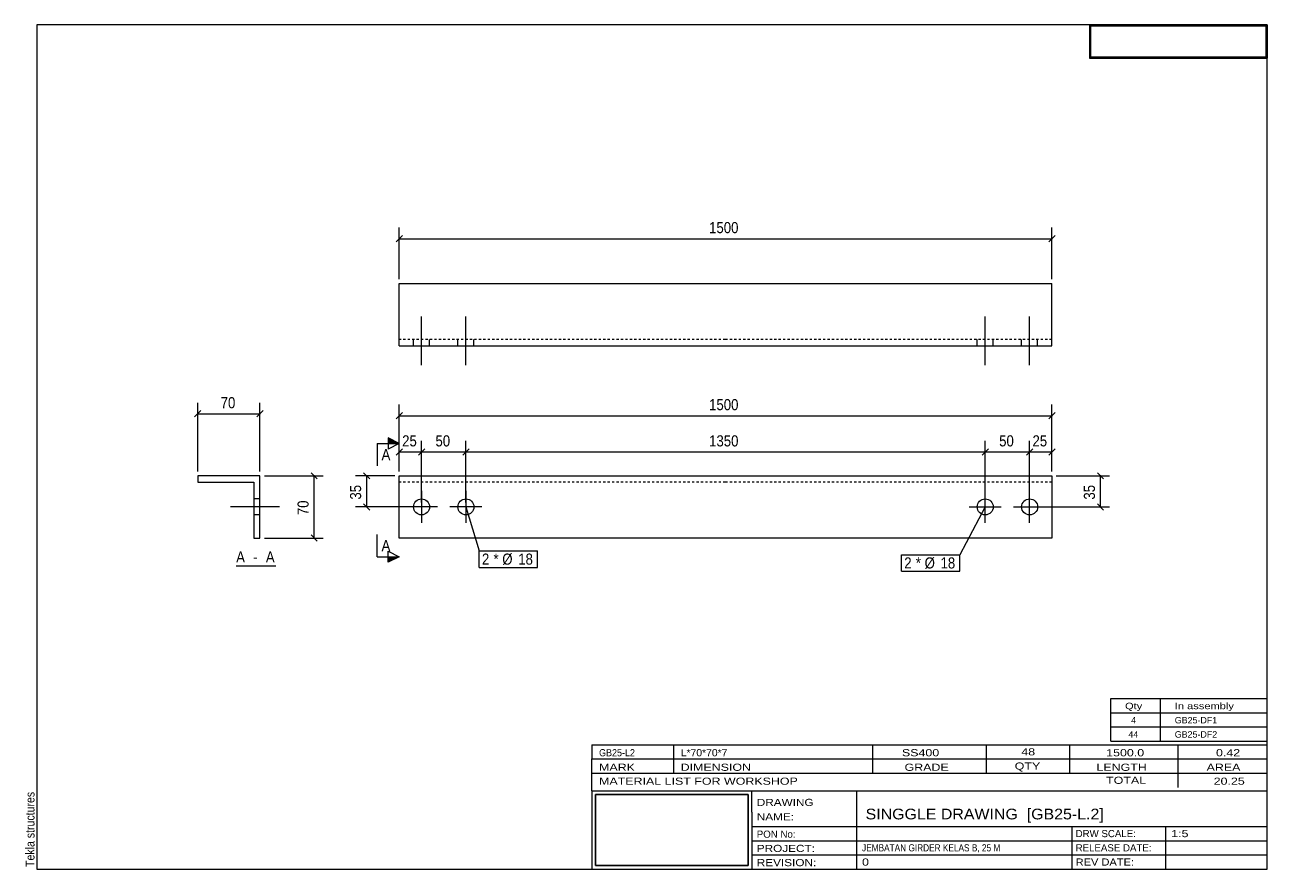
# Model space of a CAD drawing. Header units: millimetres. Extents: x 2 to 282, y 5 to 195.
import ezdxf

# ---------------------------------------------------------------- set-up
doc = ezdxf.new("R2010")
doc.units = ezdxf.units.MM
doc.linetypes.add('XKITLINE00', pattern=[0])
doc.linetypes.add('XKITLINE04', pattern=[3, 0.5, -0.5, 0.5, -0.5, 0.5, -0.5])
for name, color, linetype, lineweight in [('Bolt', 7, 'Continuous', 0), ('BoltMark', 3, 'Continuous', 0), ('DrawingSheet', 5, 'Continuous', 0), ('OtherObjectType', 1, 'Continuous', 0), ('Part', 2, 'Continuous', 0), ('Section', 6, 'Continuous', 0), ('Z-DIMENSIONS', 1, 'Continuous', 0)]:
    doc.layers.add(name, color=color, linetype=linetype, lineweight=lineweight)
doc.styles.add('ARIAL', font='ARIAL.TTF')
doc.styles.add('ARIAL_NARROW', font='ARIALN.TTF')
picture_1 = doc.add_image_def('image1.jpg', size_in_pixel=(1304, 175))
picture_2 = doc.add_image_def('image2.jpg', size_in_pixel=(188, 71))

# ---------------------------------------------------------------- blocks, each defined once
blk = doc.blocks.new('*A1')
at = {"layer": 'Bolt', "linetype": 'XKITLINE00', "lineweight": 0}
for p, q in [((91.63, 90.11), (91.63, 82.91)), ((101.63, 90.11), (101.63, 82.91)), ((95.23, 86.51), (88.03, 86.51)), ((105.23, 86.51), (98.03, 86.51))]:
    blk.add_line(p, q, dxfattribs=at)
for centre in [(91.63, 86.51), (101.63, 86.51)]:
    blk.add_circle(centre, 1.8, dxfattribs=at)
blk = doc.blocks.new('*A2')
at = {"layer": 'Bolt', "linetype": 'XKITLINE00', "lineweight": 0}
for p, q in [((218.53, 82.91), (218.53, 90.11)), ((228.53, 82.91), (228.53, 90.11)), ((214.93, 86.51), (222.13, 86.51)), ((224.93, 86.51), (232.13, 86.51))]:
    blk.add_line(p, q, dxfattribs=at)
for centre in [(218.53, 86.51), (228.53, 86.51)]:
    blk.add_circle(centre, 1.8, dxfattribs=at)
blk = doc.blocks.new('*A3')
at = {"layer": 'Part', "linetype": 'XKITLINE00', "lineweight": 0}
for p, q in [((86.63, 79.51), (86.63, 93.51)), ((86.63, 93.51), (160.03, 93.51)), ((160.13, 93.51), (233.53, 93.51)), ((233.53, 93.51), (233.53, 79.51)), ((160.03, 79.51), (86.63, 79.51)), ((233.53, 79.51), (160.13, 79.51))]:
    blk.add_line(p, q, dxfattribs=at)
at = {"layer": 'Part', "linetype": 'XKITLINE04', "lineweight": 0}
for p, q in [((160.03, 92.11), (86.63, 92.11)), ((233.53, 92.11), (160.13, 92.11))]:
    blk.add_line(p, q, dxfattribs=at)
blk = doc.blocks.new('*A4')
at = {"layer": 'Bolt', "linetype": 'XKITLINE00', "lineweight": 0}
for p, q in [((91.63, 118.39), (91.63, 129.39)), ((101.63, 118.39), (101.63, 129.39)), ((89.83, 122.79), (89.83, 124.19)), ((93.43, 122.79), (93.43, 124.19)), ((99.83, 122.79), (99.83, 124.19)), ((103.43, 122.79), (103.43, 124.19))]:
    blk.add_line(p, q, dxfattribs=at)
blk = doc.blocks.new('*A5')
at = {"layer": 'Bolt', "linetype": 'XKITLINE00', "lineweight": 0}
for p, q in [((218.53, 118.39), (218.53, 129.39)), ((228.53, 118.39), (228.53, 129.39)), ((216.73, 122.79), (216.73, 124.19)), ((220.33, 122.79), (220.33, 124.19)), ((226.73, 122.79), (226.73, 124.19)), ((230.33, 122.79), (230.33, 124.19))]:
    blk.add_line(p, q, dxfattribs=at)
blk = doc.blocks.new('*A6')
at = {"layer": 'Part', "linetype": 'XKITLINE00', "lineweight": 0}
for p, q in [((86.63, 122.79), (86.63, 136.79)), ((86.63, 136.79), (160.03, 136.79)), ((160.13, 136.79), (233.53, 136.79)), ((233.53, 122.79), (233.53, 136.79)), ((86.63, 122.79), (160.03, 122.79)), ((160.13, 122.79), (233.53, 122.79))]:
    blk.add_line(p, q, dxfattribs=at)
at = {"layer": 'Part', "linetype": 'XKITLINE04', "lineweight": 0}
for p, q in [((160.03, 124.19), (86.63, 124.19)), ((233.53, 124.19), (160.13, 124.19))]:
    blk.add_line(p, q, dxfattribs=at)
blk = doc.blocks.new('*A7')
at = {"layer": 'Bolt', "linetype": 'XKITLINE00', "lineweight": 0}
for p, q in [((55.26, 88.31), (53.86, 88.31)), ((55.26, 88.31), (53.86, 88.31)), ((59.66, 86.51), (48.66, 86.51)), ((59.66, 86.51), (48.66, 86.51)), ((55.26, 84.71), (53.86, 84.71)), ((55.26, 84.71), (53.86, 84.71))]:
    blk.add_line(p, q, dxfattribs=at)
blk = doc.blocks.new('*A8')
at = {"layer": 'Part', "linetype": 'XKITLINE00', "lineweight": 0}
for p, q in [((55.26, 93.51), (41.26, 93.51)), ((41.26, 93.51), (41.26, 92.11)), ((55.26, 79.51), (55.26, 93.51)), ((41.26, 92.11), (53.86, 92.11)), ((53.86, 92.11), (53.86, 79.51)), ((53.86, 79.51), (55.26, 79.51))]:
    blk.add_line(p, q, dxfattribs=at)
blk = doc.blocks.new('*A9')
at = {"layer": 'DrawingSheet', "linetype": 'XKITLINE00', "lineweight": 0}
for p, q in [((282, 195), (5, 195)), ((5, 195), (5, 5)), ((282, 5), (282, 195)), ((5, 5), (282, 5))]:
    blk.add_line(p, q, dxfattribs=at)
at = {"layer": 'DrawingSheet', "style": 'ARIAL', "width": 0.85}
blk.add_text('Tekla structures', height=2, rotation=90, dxfattribs=at).set_placement((4.5, 5.5))
blk = doc.blocks.new('*A10')
at = {"layer": 'OtherObjectType', "linetype": 'XKITLINE00', "lineweight": 0}
for p, q in [((242, 195), (282, 195)), ((242, 195), (242, 187.5)), ((282, 195), (282, 187.5)), ((242, 187.5), (282, 187.5))]:
    blk.add_line(p, q, dxfattribs=at)
image = blk.add_image(picture_1, insert=(242.25, 187.75), size_in_units=(39.5, 7))
blk = doc.blocks.new('*A11')
at = {"layer": 'OtherObjectType', "linetype": 'XKITLINE00', "lineweight": 0}
for p, q in [((246.8, 40.2), (246.8, 43.4)), ((246.8, 43.4), (282, 43.4)), ((258, 40.2), (258, 43.4)), ((282, 40.2), (282, 43.4)), ((246.8, 40.2), (282, 40.2)), ((246.8, 37), (246.8, 40.2)), ((258, 37), (258, 40.2)), ((282, 37), (282, 40.2)), ((246.8, 37), (282, 37)), ((246.8, 33.8), (246.8, 37)), ((258, 33.8), (258, 37)), ((282, 33.8), (282, 37)), ((246.8, 33.8), (282, 33.8))]:
    blk.add_line(p, q, dxfattribs=at)
at = {"layer": 'OtherObjectType', "style": 'ARIAL_NARROW'}
for s, width, p in [('Qty', 1.513248, (250, 41)), ('In assembly', 1.513248, (261.2, 41)), ('4', 1.211571, (251.38, 37.8)), ('GB25-DF1', 1.211571, (261.2, 37.8)), ('44', 1.211571, (250.76, 34.6)), ('GB25-DF2', 1.211571, (261.2, 34.6))]:
    blk.add_text(s, height=1.44, dxfattribs=dict(at, width=width)).set_placement(p)
blk = doc.blocks.new('*A12')
at = {"layer": 'OtherObjectType', "linetype": 'XKITLINE00', "lineweight": 0}
for p, q in [((130, 33), (282, 33)), ((130, 33), (130, 29.8)), ((130, 33), (282, 33)), ((148.4, 29.8), (148.4, 33)), ((193.2, 29.8), (193.2, 33)), ((218.8, 29.8), (218.8, 33)), ((237.6, 29.8), (237.6, 33)), ((262, 29.8), (262, 33)), ((282, 29.8), (282, 33)), ((130, 29.8), (282, 29.8)), ((130, 29.8), (282, 29.8)), ((130, 26.6), (130, 29.8)), ((148.4, 26.6), (148.4, 29.8)), ((193.2, 26.6), (193.2, 29.8)), ((218.8, 26.6), (218.8, 29.8)), ((237.6, 26.6), (237.6, 29.8)), ((262, 26.6), (262, 29.8)), ((282, 26.6), (282, 29.8)), ((130, 26.6), (282, 26.6)), ((130, 22.6), (130, 26.6)), ((262, 23.4), (262, 26.6)), ((282, 22.6), (282, 26.6)), ((130, 22.6), (130, 5)), ((130, 22.6), (282, 22.6)), ((166, 17.8), (166, 22.6)), ((189.6, 14.6), (189.6, 22.6)), ((282, 17.8), (282, 22.6)), ((166, 17.8), (166, 5)), ((282, 14.6), (282, 17.8)), ((166, 14.6), (282, 14.6)), ((189.6, 5), (189.6, 14.6)), ((238.13, 11.4), (238.13, 14.6)), ((259.2, 5), (259.2, 14.6)), ((282, 11.4), (282, 14.6)), ((166, 11.4), (282, 11.4)), ((238.13, 5), (238.13, 11.4)), ((282, 8.2), (282, 11.4)), ((166, 8.2), (282, 8.2)), ((282, 5), (282, 8.2)), ((130, 5), (282, 5)), ((160, 5), (282, 5))]:
    blk.add_line(p, q, dxfattribs=at)
at = {"layer": 'OtherObjectType', "style": 'ARIAL_NARROW'}
for s, height, width, p in [('GB25-L2', 1.6, 1.100501, (131.6, 30.4)), ('L*70*70*7', 1.6, 1.270501, (150, 30.4)), ('SS400', 1.6, 1.525501, (199.78, 30.4)), ('48', 1.6, 1.525501, (226.65, 30.6)), ('1500.0', 1.6, 1.525501, (245.76, 30.4)), ('0.42', 1.6, 1.525501, (270.48, 30.4)), ('MARK', 1.6, 1.525501, (131.6, 27.13)), ('DIMENSION', 1.6, 1.525501, (149.97, 27.13)), ('GRADE', 1.6, 1.525501, (200.37, 27.13)), ('QTY', 1.6, 1.525501, (225.17, 27.4)), ('LENGTH', 1.6, 1.525501, (243.57, 27.13)), ('AREA', 1.6, 1.525501, (268.37, 27.13)), ('MATERIAL LIST FOR WORKSHOP', 1.6, 1.525501, (131.6, 24)), ('TOTAL', 1.6, 1.525501, (245.74, 24.2)), ('20.25', 1.6, 1.525501, (269.96, 24)), ('DRAWING', 1.6, 1.445, (167.1, 19.22)), ('NAME:', 1.6, 1.445, (167.1, 15.98)), ('SINGGLE DRAWING  [GB25-L.2]', 2.4, 1.304651, (191.6, 16.2)), ('PON No:', 1.6, 1.19, (167.1, 12.07)), ('DRW SCALE:', 1.6, 1.19, (238.88, 12.2)), ('1:5', 1.6, 1.525501, (260.4, 12.2)), ('PROJECT:', 1.6, 1.445, (167.1, 8.87)), ('JEMBATAN GIRDER KELAS B, 25 M', 1.6, 1.015501, (190.8, 9)), ('RELEASE DATE:', 1.6, 1.19, (238.88, 9)), ('REVISION:', 1.6, 1.445, (167.1, 5.67)), ('0', 1.6, 1.525501, (190.8, 5.8)), ('REV DATE:', 1.6, 1.36, (238.88, 5.8))]:
    blk.add_text(s, height=height, dxfattribs=dict(at, width=width)).set_placement(p)
image = blk.add_image(picture_2, insert=(130.8, 5.8), size_in_units=(34.4, 16))
blk = doc.blocks.new('*A13')
at = {"layer": 'Z-DIMENSIONS', "linetype": 'XKITLINE00', "lineweight": 0}
for p, q in [((85.63, 93.51), (76.79, 93.51)), ((78.58, 94.22), (79.99, 92.81)), ((79.29, 86.51), (79.29, 93.51)), ((78.58, 87.22), (79.99, 85.81)), ((90.63, 86.51), (76.79, 86.51))]:
    blk.add_line(p, q, dxfattribs=at)
at = {"layer": 'Z-DIMENSIONS'}
for p in [(79.29, 93.51), (79.29, 86.51)]:
    blk.add_point(p, dxfattribs=at)
at = {"layer": 'Z-DIMENSIONS', "style": 'ARIAL', "width": 0.85}
blk.add_text('35', height=2.5, rotation=90.0002, dxfattribs=at).set_placement((78.04, 88.16))
blk = doc.blocks.new('*A14')
at = {"layer": 'Z-DIMENSIONS', "linetype": 'XKITLINE00', "lineweight": 0}
for p, q in [((234.53, 93.51), (246.48, 93.51)), ((243.77, 94.22), (245.18, 92.81)), ((244.48, 86.51), (244.48, 93.51)), ((243.77, 87.22), (245.18, 85.81)), ((229.53, 86.51), (246.48, 86.51))]:
    blk.add_line(p, q, dxfattribs=at)
at = {"layer": 'Z-DIMENSIONS'}
for p in [(244.48, 93.51), (244.48, 86.51)]:
    blk.add_point(p, dxfattribs=at)
at = {"layer": 'Z-DIMENSIONS', "style": 'ARIAL', "width": 0.85}
blk.add_text('35', height=2.5, rotation=90.0002, dxfattribs=at).set_placement((243.23, 88.16))
blk = doc.blocks.new('*A15')
at = {"layer": 'Z-DIMENSIONS', "linetype": 'XKITLINE00', "lineweight": 0}
for p, q in [((86.63, 94.51), (86.63, 101.38)), ((91.63, 87.51), (91.63, 101.38)), ((87.34, 99.58), (85.92, 98.17)), ((86.63, 98.88), (91.63, 98.88)), ((92.34, 99.58), (90.92, 98.17))]:
    blk.add_line(p, q, dxfattribs=at)
at = {"layer": 'Z-DIMENSIONS'}
for p in [(86.63, 98.88), (91.63, 98.88)]:
    blk.add_point(p, dxfattribs=at)
at = {"layer": 'Z-DIMENSIONS', "style": 'ARIAL', "width": 0.85}
blk.add_text('25', height=2.5, dxfattribs=at).set_placement((87.27, 100.13))
blk = doc.blocks.new('*A16')
at = {"layer": 'Z-DIMENSIONS', "linetype": 'XKITLINE00', "lineweight": 0}
for p, q in [((91.63, 87.51), (91.63, 101.38)), ((101.63, 87.51), (101.63, 101.38)), ((92.34, 99.58), (90.92, 98.17)), ((91.63, 98.88), (101.63, 98.88)), ((102.34, 99.58), (100.92, 98.17))]:
    blk.add_line(p, q, dxfattribs=at)
at = {"layer": 'Z-DIMENSIONS'}
for p in [(91.63, 98.88), (101.63, 98.88)]:
    blk.add_point(p, dxfattribs=at)
at = {"layer": 'Z-DIMENSIONS', "style": 'ARIAL', "width": 0.85}
blk.add_text('50', height=2.5, dxfattribs=at).set_placement((94.77, 100.13))
blk = doc.blocks.new('*A17')
at = {"layer": 'Z-DIMENSIONS', "linetype": 'XKITLINE00', "lineweight": 0}
for p, q in [((101.63, 87.51), (101.63, 101.38)), ((218.53, 87.51), (218.53, 101.38)), ((102.34, 99.58), (100.92, 98.17)), ((101.63, 98.88), (218.53, 98.88)), ((219.24, 99.58), (217.82, 98.17))]:
    blk.add_line(p, q, dxfattribs=at)
at = {"layer": 'Z-DIMENSIONS'}
for p in [(101.63, 98.88), (218.53, 98.88)]:
    blk.add_point(p, dxfattribs=at)
at = {"layer": 'Z-DIMENSIONS', "style": 'ARIAL', "width": 0.85}
blk.add_text('1350', height=2.5, dxfattribs=at).set_placement((156.37, 100.13))
blk = doc.blocks.new('*A18')
at = {"layer": 'Z-DIMENSIONS', "linetype": 'XKITLINE00', "lineweight": 0}
for p, q in [((218.53, 87.51), (218.53, 101.38)), ((228.53, 87.51), (228.53, 101.38)), ((219.24, 99.58), (217.82, 98.17)), ((218.53, 98.88), (228.53, 98.88)), ((229.24, 99.58), (227.82, 98.17))]:
    blk.add_line(p, q, dxfattribs=at)
at = {"layer": 'Z-DIMENSIONS'}
for p in [(218.53, 98.88), (228.53, 98.88)]:
    blk.add_point(p, dxfattribs=at)
at = {"layer": 'Z-DIMENSIONS', "style": 'ARIAL', "width": 0.85}
blk.add_text('50', height=2.5, dxfattribs=at).set_placement((221.67, 100.13))
blk = doc.blocks.new('*A19')
at = {"layer": 'Z-DIMENSIONS', "linetype": 'XKITLINE00', "lineweight": 0}
for p, q in [((228.53, 87.51), (228.53, 101.38)), ((233.53, 94.51), (233.53, 101.38)), ((229.24, 99.58), (227.82, 98.17)), ((228.53, 98.88), (233.53, 98.88)), ((234.24, 99.58), (232.82, 98.17))]:
    blk.add_line(p, q, dxfattribs=at)
at = {"layer": 'Z-DIMENSIONS'}
for p in [(228.53, 98.88), (233.53, 98.88)]:
    blk.add_point(p, dxfattribs=at)
at = {"layer": 'Z-DIMENSIONS', "style": 'ARIAL', "width": 0.85}
blk.add_text('25', height=2.5, dxfattribs=at).set_placement((229.17, 100.13))
blk = doc.blocks.new('*A20')
at = {"layer": 'Z-DIMENSIONS', "linetype": 'XKITLINE00', "lineweight": 0}
for p, q in [((86.63, 94.51), (86.63, 109.53)), ((233.53, 94.51), (233.53, 109.53)), ((87.34, 107.74), (85.92, 106.33)), ((86.63, 107.03), (233.53, 107.03)), ((234.24, 107.74), (232.82, 106.33))]:
    blk.add_line(p, q, dxfattribs=at)
at = {"layer": 'Z-DIMENSIONS'}
for p in [(86.63, 107.03), (233.53, 107.03)]:
    blk.add_point(p, dxfattribs=at)
at = {"layer": 'Z-DIMENSIONS', "style": 'ARIAL', "width": 0.85}
blk.add_text('1500', height=2.5, dxfattribs=at).set_placement((156.37, 108.28))
blk = doc.blocks.new('*A21')
at = {"layer": 'BoltMark', "linetype": 'XKITLINE00', "lineweight": 0}
for p, q in [((218.53, 86.51), (212.78, 75.76)), ((199.7, 75.76), (212.78, 75.76)), ((199.7, 72.06), (199.7, 75.76)), ((212.78, 72.06), (212.78, 75.76)), ((199.7, 72.06), (212.78, 72.06))]:
    blk.add_line(p, q, dxfattribs=at)
at = {"layer": 'BoltMark', "style": 'ARIAL', "width": 0.85}
for s, p in [('2', (200.3, 72.66)), ('* Ø', (202.91, 72.66)), ('18', (208.47, 72.66))]:
    blk.add_text(s, height=2.5, dxfattribs=at).set_placement(p)
blk = doc.blocks.new('*A22')
at = {"layer": 'BoltMark', "linetype": 'XKITLINE00', "lineweight": 0}
for p, q in [((101.63, 86.51), (104.63, 76.62)), ((104.63, 76.62), (117.71, 76.62)), ((104.63, 72.92), (104.63, 76.62)), ((117.71, 72.92), (117.71, 76.62)), ((104.63, 72.92), (117.71, 72.92))]:
    blk.add_line(p, q, dxfattribs=at)
at = {"layer": 'BoltMark', "style": 'ARIAL', "width": 0.85}
for s, p in [('2', (105.23, 73.52)), ('* Ø', (107.83, 73.52)), ('18', (113.4, 73.52))]:
    blk.add_text(s, height=2.5, dxfattribs=at).set_placement(p)
blk = doc.blocks.new('*A23')
at = {"layer": 'Section'}
for points in [[(84.13, 102.03), (86.63, 100.78), (84.13, 100.78)], [(84.13, 75.3), (86.63, 75.3), (84.13, 74.05)]]:
    blk.add_hatch(color=256, dxfattribs=at).paths.add_polyline_path(points, flags=17)
at = {"layer": 'Section', "linetype": 'XKITLINE00', "lineweight": 0}
for p, q in [((81.63, 100.78), (81.63, 95.78)), ((81.63, 100.78), (86.63, 100.78)), ((86.63, 100.78), (84.13, 102.03)), ((84.13, 102.03), (84.13, 99.53)), ((86.63, 100.78), (84.13, 99.53)), ((81.63, 75.3), (81.63, 80.3)), ((84.13, 74.05), (84.13, 76.55)), ((84.13, 76.55), (86.63, 75.3)), ((81.63, 75.3), (86.63, 75.3)), ((86.63, 75.3), (84.13, 74.05))]:
    blk.add_line(p, q, dxfattribs=at)
at = {"layer": 'Section', "style": 'ARIAL', "width": 0.85}
for p in [(82.63, 97.03), (82.63, 76.55)]:
    blk.add_text('A', height=2.5, dxfattribs=at).set_placement(p)
blk = doc.blocks.new('*A24')
at = {"layer": 'Z-DIMENSIONS', "linetype": 'XKITLINE00', "lineweight": 0}
for p, q in [((86.63, 137.79), (86.63, 149.37)), ((233.53, 137.79), (233.53, 149.37)), ((87.34, 147.57), (85.92, 146.16)), ((86.63, 146.87), (233.53, 146.87)), ((234.24, 147.57), (232.82, 146.16))]:
    blk.add_line(p, q, dxfattribs=at)
at = {"layer": 'Z-DIMENSIONS'}
for p in [(86.63, 146.87), (233.53, 146.87)]:
    blk.add_point(p, dxfattribs=at)
at = {"layer": 'Z-DIMENSIONS', "style": 'ARIAL', "width": 0.85}
blk.add_text('1500', height=2.5, dxfattribs=at).set_placement((156.37, 148.12))
blk = doc.blocks.new('*A25')
at = {"layer": 'Z-DIMENSIONS', "linetype": 'XKITLINE00', "lineweight": 0}
for p, q in [((56.26, 93.51), (69.46, 93.51)), ((66.75, 94.22), (68.16, 92.81)), ((67.46, 79.51), (67.46, 93.51)), ((56.26, 79.51), (69.46, 79.51)), ((66.75, 80.22), (68.16, 78.81))]:
    blk.add_line(p, q, dxfattribs=at)
at = {"layer": 'Z-DIMENSIONS'}
for p in [(67.46, 93.51), (67.46, 79.51)]:
    blk.add_point(p, dxfattribs=at)
at = {"layer": 'Z-DIMENSIONS', "style": 'ARIAL', "width": 0.85}
blk.add_text('70', height=2.5, rotation=90.0002, dxfattribs=at).set_placement((66.21, 84.66))
blk = doc.blocks.new('*A26')
at = {"layer": 'Z-DIMENSIONS', "linetype": 'XKITLINE00', "lineweight": 0}
for p, q in [((41.26, 94.51), (41.26, 109.97)), ((55.26, 94.51), (55.26, 109.97)), ((41.97, 108.18), (40.55, 106.76)), ((41.26, 107.47), (55.26, 107.47)), ((55.97, 108.18), (54.55, 106.76))]:
    blk.add_line(p, q, dxfattribs=at)
at = {"layer": 'Z-DIMENSIONS'}
for p in [(41.26, 107.47), (55.26, 107.47)]:
    blk.add_point(p, dxfattribs=at)
at = {"layer": 'Z-DIMENSIONS', "style": 'ARIAL', "width": 0.85}
blk.add_text('70', height=2.5, dxfattribs=at).set_placement((46.41, 108.72))
blk = doc.blocks.new('*A27')
at = {"layer": 'OtherObjectType', "linetype": 'XKITLINE00', "lineweight": 0}
blk.add_line((49.9, 73.26), (58.81, 73.26), dxfattribs=at)
at = {"layer": 'OtherObjectType', "style": 'ARIAL', "width": 0.85}
for s, p in [('A', (49.9, 74.01)), ('A', (56.59, 74.01)), (' - ', (52.88, 74.01))]:
    blk.add_text(s, height=2.5, dxfattribs=at).set_placement(p)

msp = doc.modelspace()

# ---------------------------------------------------------------- block references
at = {"lineweight": 0}
for name in ['*A9', '*A10', '*A24', '*A6', '*A4', '*A5', '*A26', '*A20', '*A23', '*A15', '*A16', '*A17', '*A18', '*A19', '*A8', '*A25', '*A13', '*A3', '*A14', '*A1', '*A2', '*A7', '*A22', '*A21', '*A27', '*A11', '*A12']:
    msp.add_blockref(name, (0, 0), dxfattribs=at)

doc.saveas('drawing.dxf')
